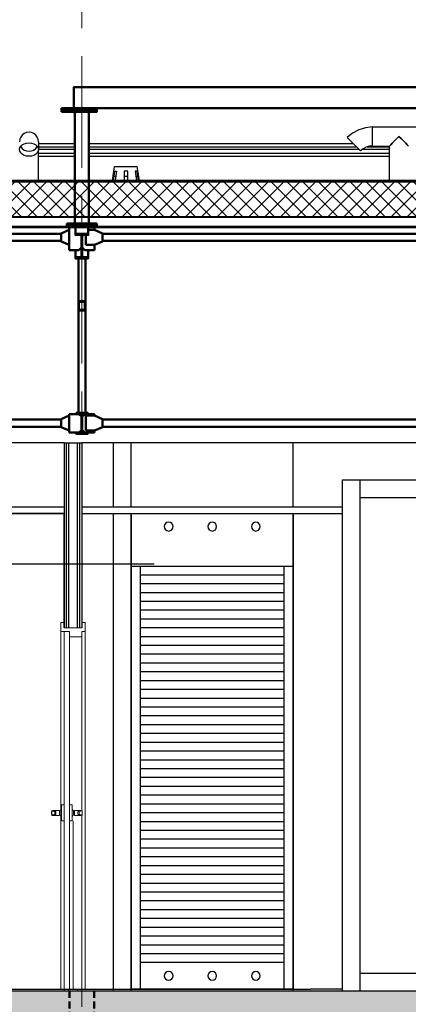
# Model space of a CAD drawing. Header units: centimetres. Extents: x 4120 to 19220, y -7417 to 180.
# Tile 147 of 223: x 11447 to 11668, y -2996 to -2437. Entities that reach past the tile are written whole.
import ezdxf

# ---------------------------------------------------------------- set-up
doc = ezdxf.new("R2010")
doc.units = ezdxf.units.CM
for name, pattern in [('CIĄGłA', [0]), ('DASHED', [19.05, 12.7, -6.35]), ('JIS_02_1.0', [2, 1, -1]), ('JIS_02_2.0', [3, 2, -1]), ('Linia siatki', [22.225, 12.7, -3.175, 3.175, -3.175])]:
    doc.linetypes.add(name, pattern=pattern)
for name, color, linetype, lineweight in [('A_Drzwi', 30, 'Continuous', 20), ('A_Osie', 8, 'Continuous', 9), ('Konstrukcja', 160, 'Continuous', 50)]:
    doc.layers.add(name, color=color, linetype=linetype, lineweight=lineweight)
doc.layers.add('A_Ściany', color=2, linetype='Continuous')
doc.layers.add('Komory', color=8, linetype='Continuous')

# ---------------------------------------------------------------- blocks, each defined once
blk = doc.blocks.new('zw$FA74')
at = {"color": 8}
for p, q in [((92, 270), (0, 270)), ((0, 270), (0, 0)), ((92, 270), (92, 0)), ((92, 240), (0, 240)), ((5.3, 240), (5.3, 0)), ((5.3, 235), (86.7, 235)), ((86.7, 0), (86.7, 240)), ((5.3, 230), (86.7, 230)), ((5.3, 225), (86.7, 225)), ((5.3, 220), (86.7, 220)), ((5.3, 215), (86.7, 215)), ((5.3, 210), (86.7, 210)), ((5.3, 205), (86.7, 205)), ((5.3, 200), (86.7, 200)), ((5.3, 195), (86.7, 195)), ((5.3, 190), (86.7, 190)), ((5.3, 185), (86.7, 185)), ((5.3, 180), (86.7, 180)), ((5.3, 175), (86.7, 175)), ((5.3, 170), (86.7, 170)), ((5.3, 165), (86.7, 165)), ((5.3, 160), (86.7, 160)), ((5.3, 155), (86.7, 155)), ((5.3, 150), (86.7, 150)), ((5.3, 145), (86.7, 145)), ((5.3, 140), (86.7, 140)), ((5.3, 135), (86.7, 135)), ((5.3, 130), (86.7, 130)), ((5.3, 125), (86.7, 125)), ((5.3, 120), (86.7, 120)), ((5.3, 115), (86.7, 115)), ((5.3, 110), (86.7, 110)), ((5.3, 105), (86.7, 105)), ((5.3, 100), (86.7, 100)), ((5.3, 95), (86.7, 95)), ((5.3, 90), (86.7, 90)), ((5.3, 85), (86.7, 85)), ((5.3, 80), (86.7, 80)), ((5.3, 75), (86.7, 75)), ((5.3, 70), (86.7, 70)), ((5.3, 65), (86.7, 65)), ((5.3, 60), (86.7, 60)), ((5.3, 55), (86.7, 55)), ((5.3, 50), (86.7, 50)), ((5.3, 45), (86.7, 45)), ((5.3, 40), (86.7, 40)), ((5.3, 35), (86.7, 35)), ((5.3, 30), (86.7, 30)), ((5.3, 25), (86.7, 25)), ((5.3, 20), (86.7, 20)), ((5.3, 15), (86.7, 15)), ((0, 0), (92, 0))]:
    blk.add_line(p, q, dxfattribs=at)
for centre in [(21.25, 262.5), (46, 262.5), (70.75, 262.5), (21.25, 7.5), (46, 7.5), (70.75, 7.5)]:
    blk.add_circle(centre, 2.5, dxfattribs=at)

msp = doc.modelspace()

# ---------------------------------------------------------------- hatches: boundary and pattern name
at = {"ltscale": 2}
h = msp.add_hatch(dxfattribs=at)
h.set_pattern_fill('ANSI37', color=8, scale=2, style=0)
h.paths.add_polyline_path([(11115.44, -2533.05), (11115.04, -2533.05), (11115.04, -2529.02), (11101.94, -2529.02), (11101.94, -2548.52), (12651.94, -2548.49), (12651.94, -2528.99), (11115.44, -2529.02)])
h = msp.add_hatch()
h.set_pattern_fill('ANSI33', color=8, scale=2, style=0)
h.set_pattern_definition([(45, (2311.363, 0), (-8.980256, 8.980256), []), (45, (2320.344, 0), (-8.980256, 8.980256), [6.35, -3.175])])
h.paths.add_polyline_path([(12652.44, -3000.05), (12652.44, -2990.05), (12562.44, -2990.05), (12562.44, -2989.05), (12562.44, -2988.05), (11101.44, -2988.05), (11101.44, -3000.05)])

# ---------------------------------------------------------------- linework, layer by layer
at = {"color": 8}
for p, q in [((11643.46, -2498.11), (11639.63, -2499.27)), ((11647.44, -2497.72), (11643.46, -2498.11)), ((11647.44, -2497.72), (11677.44, -2497.72)), ((11647.44, -2497.9), (11647.44, -2497.72)), ((11647.44, -2498.44), (11647.44, -2497.9)), ((11447.76, -2503.42), (11447.22, -2504.72)), ((11448.62, -2502.3), (11447.76, -2503.42)), ((11449.74, -2501.44), (11448.62, -2502.3)), ((11451.04, -2500.9), (11449.74, -2501.44)), ((11452.44, -2500.72), (11451.04, -2500.9)), ((11453.84, -2500.9), (11452.44, -2500.72)), ((11455.14, -2501.44), (11453.84, -2500.9)), ((11456.26, -2502.3), (11455.14, -2501.44)), ((11457.12, -2503.42), (11456.26, -2502.3)), ((11457.65, -2504.72), (11457.12, -2503.42)), ((11636.1, -2501.16), (11633.01, -2503.7)), ((11633.14, -2503.83), (11633.01, -2503.7)), ((11639.63, -2499.27), (11636.1, -2501.16)), ((11647.44, -2499.3), (11647.44, -2498.44)), ((11647.44, -2500.42), (11647.44, -2499.3)), ((11647.44, -2501.72), (11647.44, -2500.42)), ((11647.44, -2503.12), (11647.44, -2501.72)), ((11647.44, -2504.52), (11647.44, -2503.12)), ((11661.04, -2504.52), (11662.44, -2503.12)), ((11662.44, -2503.14), (11661.06, -2504.52)), ((11662.44, -2503.12), (11663.84, -2504.52)), ((11663.82, -2504.52), (11662.44, -2503.14)), ((11447.22, -2504.72), (11447.04, -2506.12)), ((11447.22, -2509.53), (11447.76, -2508.6)), ((11447.71, -2508.69), (11447.76, -2508.82)), ((11447.76, -2508.6), (11448.62, -2507.81)), ((11447.76, -2508.82), (11448.62, -2509.94)), ((11448.62, -2507.81), (11449.74, -2507.21)), ((11449.74, -2507.21), (11451.04, -2506.83)), ((11451.04, -2506.83), (11452.44, -2506.7)), ((11452.44, -2506.7), (11453.84, -2506.83)), ((11453.84, -2506.83), (11455.14, -2507.21)), ((11455.14, -2507.21), (11456.26, -2507.81)), ((11456.26, -2507.81), (11457.12, -2508.6)), ((11456.26, -2509.94), (11457.12, -2508.82)), ((11457.12, -2508.6), (11457.65, -2509.53)), ((11457.12, -2508.82), (11457.17, -2508.69)), ((11457.84, -2506.12), (11457.65, -2504.72)), ((11457.84, -2506.12), (11457.84, -2506.41)), ((11457.84, -2506.41), (11457.84, -2507.26)), ((11457.84, -2507.05), (11478.44, -2507.05)), ((11457.84, -2507.26), (11457.84, -2508.65)), ((11457.84, -2508.65), (11457.84, -2510.51)), ((11457.84, -2509.06), (11478.44, -2509.06)), ((11486.44, -2507.05), (11636.37, -2507.05)), ((11486.44, -2509.06), (11638.38, -2509.06)), ((11633.53, -2504.21), (11633.14, -2503.83)), ((11634.13, -2504.81), (11633.53, -2504.21)), ((11634.92, -2505.6), (11634.13, -2504.81)), ((11635.84, -2506.53), (11634.92, -2505.6)), ((11636.83, -2507.51), (11635.84, -2506.53)), ((11637.82, -2508.5), (11636.83, -2507.51)), ((11638.74, -2509.42), (11637.82, -2508.5)), ((11643.76, -2509.25), (11642.11, -2510.14)), ((11645.57, -2508.7), (11643.76, -2509.25)), ((11644.4, -2509.06), (11657.04, -2509.06)), ((11647.44, -2508.52), (11645.57, -2508.7)), ((11647.44, -2505.82), (11647.44, -2504.52)), ((11647.44, -2506.94), (11647.44, -2505.82)), ((11647.44, -2507.8), (11647.44, -2506.94)), ((11647.44, -2508.34), (11647.44, -2507.8)), ((11647.44, -2508.52), (11647.44, -2508.34)), ((11647.44, -2508.52), (11657.04, -2508.52)), ((11657.04, -2508.52), (11657.22, -2508.34)), ((11657.04, -2528.02), (11657.04, -2508.52)), ((11657.22, -2508.34), (11657.76, -2507.8)), ((11657.76, -2507.8), (11657.22, -2508.34)), ((11657.76, -2507.8), (11658.62, -2506.94)), ((11658.62, -2506.94), (11657.76, -2507.8)), ((11658.5, -2507.05), (11658.51, -2507.05)), ((11658.62, -2506.94), (11659.74, -2505.82)), ((11659.74, -2505.82), (11658.62, -2506.94)), ((11659.74, -2505.82), (11661.04, -2504.52)), ((11661.04, -2504.52), (11659.74, -2505.82)), ((11659.74, -2505.82), (11659.74, -2505.82)), ((11661.06, -2504.52), (11661.04, -2504.52)), ((11663.84, -2504.52), (11663.82, -2504.52)), ((11663.84, -2504.52), (11665.14, -2505.82)), ((11665.13, -2505.82), (11663.84, -2504.52)), ((11665.14, -2505.82), (11665.13, -2505.82)), ((11665.14, -2505.82), (11666.26, -2506.94)), ((11666.25, -2506.94), (11665.14, -2505.82)), ((11666.26, -2506.94), (11667.12, -2507.8)), ((11667.11, -2507.8), (11666.26, -2506.94)), ((11666.37, -2507.05), (11666.37, -2507.05)), ((11667.65, -2508.34), (11667.11, -2507.8)), ((11667.12, -2507.8), (11667.65, -2508.34)), ((11667.65, -2508.34), (11667.84, -2508.52)), ((11447.04, -2510.51), (11447.22, -2509.53)), ((11447.22, -2511.5), (11447.04, -2510.51)), ((11447.76, -2512.42), (11447.22, -2511.5)), ((11448.62, -2513.21), (11447.76, -2512.42)), ((11448.62, -2509.94), (11449.74, -2510.8)), ((11449.74, -2513.82), (11448.62, -2513.21)), ((11449.74, -2510.8), (11451.04, -2511.34)), ((11451.04, -2514.2), (11449.74, -2513.82)), ((11451.04, -2511.34), (11452.44, -2511.52)), ((11452.44, -2514.33), (11451.04, -2514.2)), ((11452.44, -2511.52), (11453.84, -2511.34)), ((11453.84, -2514.2), (11452.44, -2514.33)), ((11453.84, -2511.34), (11455.14, -2510.8)), ((11455.14, -2513.82), (11453.84, -2514.2)), ((11455.14, -2510.8), (11456.26, -2509.94)), ((11456.26, -2513.21), (11455.14, -2513.82)), ((11457.12, -2512.42), (11456.26, -2513.21)), ((11457.65, -2511.5), (11457.12, -2512.42)), ((11457.65, -2509.53), (11457.84, -2510.51)), ((11457.84, -2510.51), (11457.65, -2511.5)), ((11457.84, -2510.24), (11478.44, -2510.24)), ((11457.84, -2528.02), (11457.84, -2510.51)), ((11457.84, -2512.65), (11478.44, -2512.65)), ((11457.84, -2514.3), (11478.44, -2514.3)), ((11486.44, -2510.24), (11639.56, -2510.24)), ((11486.44, -2512.65), (11657.04, -2512.65)), ((11486.44, -2514.3), (11657.04, -2514.3)), ((11639.53, -2510.21), (11638.74, -2509.42)), ((11640.14, -2510.82), (11639.53, -2510.21)), ((11640.52, -2511.2), (11640.14, -2510.82)), ((11640.65, -2511.33), (11640.52, -2511.2)), ((11642.11, -2510.14), (11640.65, -2511.33)), ((11641.98, -2510.24), (11657.04, -2510.24)), ((12638.44, -2529.02), (11115.44, -2529.02)), ((12652.44, -2549.02), (11101.43, -2549.02)), ((12652.44, -2554.22), (11101.43, -2554.22)), ((12652.44, -2555.03), (11101.43, -2555.03)), ((11113.94, -2713.25), (11472.44, -2713.25)), ((11482.44, -2713.25), (11630.44, -2713.25)), ((11113.94, -2717.05), (11472.44, -2717.05)), ((11472.44, -2782.05), (11472.44, -2717.05)), ((11482.44, -2717.05), (11630.44, -2717.05)), ((11500.44, -2988.05), (11500.44, -2717.05)), ((11510.44, -2988.05), (11510.44, -2717.05)), ((11113.94, -2987.05), (11612.44, -2987.05)), ((11113.94, -2987.05), (11612.44, -2987.05)), ((11630.44, -2987.05), (11612.44, -2987.05))]:
    msp.add_line(p, q, dxfattribs=at)
for p, q in [((11499.74, -2528.02), (11501.04, -2520.23)), ((11501.04, -2520.23), (11501.05, -2520.22)), ((11501.05, -2520.22), (11501.27, -2520.22)), ((11501.27, -2520.22), (11501.9, -2520.22)), ((11501.9, -2520.22), (11502.92, -2520.22)), ((11502.92, -2520.22), (11504.24, -2520.22)), ((11504.24, -2520.22), (11505.78, -2520.22)), ((11505.78, -2520.22), (11507.44, -2520.22)), ((11507.44, -2520.22), (11509.09, -2520.22)), ((11509.09, -2520.22), (11510.63, -2520.22)), ((11510.63, -2520.22), (11511.96, -2520.22)), ((11511.96, -2520.22), (11512.97, -2520.22)), ((11512.97, -2520.22), (11513.61, -2520.22)), ((11513.61, -2520.22), (11513.83, -2520.22)), ((11513.84, -2520.23), (11513.83, -2520.22)), ((11515.13, -2528.02), (11513.84, -2520.23)), ((11500.38, -2528.02), (11501.14, -2522.77)), ((11500.72, -2525.63), (11501.75, -2525.63)), ((11501.14, -2522.77), (11501.53, -2522.77)), ((11502.16, -2522.77), (11501.4, -2528.02)), ((11501.53, -2522.77), (11502.16, -2522.77)), ((11506.42, -2522.77), (11506.42, -2528.02)), ((11507.44, -2522.77), (11506.42, -2522.77)), ((11506.42, -2525.63), (11508.46, -2525.63)), ((11508.46, -2522.77), (11507.44, -2522.77)), ((11508.46, -2528.02), (11508.46, -2522.77)), ((11512.72, -2522.77), (11513.47, -2528.02)), ((11513.35, -2522.77), (11512.72, -2522.77)), ((11513.13, -2525.63), (11514.15, -2525.63)), ((11513.74, -2522.77), (11513.35, -2522.77)), ((11514.5, -2528.02), (11513.74, -2522.77))]:
    msp.add_line(p, q)
at = {"color": 4}
msp.add_line((11101.44, -2988.05), (12562.44, -2988.05), dxfattribs=at)
at = {"color": 8, "linetype": 'JIS_02_1.0', "ltscale": 0.7, "const_width": 0.5}
msp.add_lwpolyline([(11091.44, -2512.3), (11126.19, -2512.3), (11126.19, -2526.09), (11128.32, -2528.27), (12625.55, -2528.27), (12627.69, -2526.09), (12627.69, -2512.3), (12664.44, -2512.3)], dxfattribs=at)
at = {"color": 8, "linetype": 'DASHED', "ltscale": 0.15, "const_width": 0.5}
msp.add_lwpolyline([(11091.44, -2512.8), (11125.69, -2512.8), (11125.69, -2526.3), (11128.11, -2528.77), (12625.76, -2528.77), (12628.19, -2526.3), (12628.19, -2512.8), (12664.44, -2512.8)], dxfattribs=at)
at = {"color": 8}
for points in [[(11091.44, -2512.55), (11125.94, -2512.55), (11125.94, -2526.19), (11128.2, -2528.52), (12625.67, -2528.52), (12627.94, -2526.19), (12627.94, -2512.55), (12664.44, -2512.55)], [(12627.44, -2525.99), (12625.46, -2528.02), (11128.42, -2528.02)], [(11101.43, -2548.52), (12652.44, -2548.52)]]:
    msp.add_lwpolyline(points, dxfattribs=at)
at = {"color": 8, "linetype": 'DASHED', "ltscale": 0.2, "const_width": 0.5}
msp.add_lwpolyline([(11101.43, -2548.77), (12652.44, -2548.77)], dxfattribs=at)
at = {"color": 3}
msp.add_lwpolyline([(11423.54, -2745.69), (11523.54, -2745.69)], dxfattribs=at)
at = {"color": 8}
for p in [(11448.62, -2509.94), (11455.14, -2510.8)]:
    msp.add_point(p, dxfattribs=at)
at = {"layer": 'A_Drzwi'}
for p, q in [((11470.54, -2779.05), (11472.44, -2779.05)), ((11470.54, -2784.05), (11470.54, -2779.05)), ((11472.44, -2782.05), (11472.44, -2779.05)), ((11472.44, -2782.05), (11474.94, -2782.05)), ((11472.44, -2782.05), (11473.69, -2782.05)), ((11482.44, -2782.05), (11472.44, -2782.05)), ((11473.69, -2782.05), (11474.94, -2782.05)), ((11479.94, -2782.05), (11482.44, -2782.05)), ((11479.94, -2782.05), (11481.19, -2782.05)), ((11481.19, -2782.05), (11482.44, -2782.05)), ((11482.44, -2779.05), (11484.34, -2779.05)), ((11482.44, -2782.05), (11482.44, -2779.05)), ((11484.34, -2784.05), (11484.34, -2779.05)), ((11470.54, -2885.51), (11470.54, -2784.05)), ((11470.54, -2784.05), (11472.44, -2784.05)), ((11472.44, -2882.57), (11472.44, -2784.05)), ((11472.44, -2784.05), (11475.44, -2784.05)), ((11472.44, -2987.05), (11472.44, -2784.05)), ((11472.44, -2784.05), (11475.44, -2784.05)), ((11475.44, -2987.05), (11475.44, -2784.05)), ((11475.44, -2787.05), (11475.44, -2784.05)), ((11475.44, -2787.05), (11482.44, -2787.05)), ((11482.44, -2787.05), (11482.44, -2784.05)), ((11482.44, -2784.05), (11484.34, -2784.05)), ((11482.44, -2787.05), (11482.44, -2885.65)), ((11484.34, -2987.05), (11484.34, -2784.05)), ((11470.94, -2883.11), (11470.94, -2882.57)), ((11470.94, -2882.57), (11470.95, -2882.57)), ((11470.94, -2884.13), (11470.94, -2883.11)), ((11470.95, -2882.57), (11472.44, -2882.57)), ((11476.93, -2882.57), (11475.44, -2882.57)), ((11476.94, -2882.57), (11476.93, -2882.57)), ((11476.94, -2883.11), (11476.94, -2882.57)), ((11476.94, -2884.13), (11476.94, -2883.11)), ((11465.24, -2886.45), (11465.24, -2886.35)), ((11465.34, -2886.35), (11465.24, -2886.35)), ((11465.24, -2886.7), (11465.24, -2886.45)), ((11465.24, -2887.05), (11465.24, -2886.7)), ((11465.24, -2887.4), (11465.24, -2887.05)), ((11465.24, -2887.66), (11465.24, -2887.4)), ((11465.24, -2887.75), (11465.24, -2887.66)), ((11465.34, -2887.75), (11465.24, -2887.75)), ((11465.34, -2885.73), (11465.34, -2885.65)), ((11465.57, -2885.89), (11465.34, -2885.73)), ((11465.34, -2888.38), (11465.34, -2885.73)), ((11465.34, -2888.38), (11465.57, -2888.22)), ((11465.34, -2888.45), (11465.34, -2888.38)), ((11466.04, -2888.45), (11465.34, -2888.45)), ((11466.04, -2886.05), (11465.57, -2885.89)), ((11465.57, -2888.22), (11466.04, -2888.06)), ((11466.04, -2885.73), (11466.04, -2885.65)), ((11469.64, -2885.65), (11466.04, -2885.65)), ((11466.27, -2885.89), (11466.04, -2885.73)), ((11466.73, -2886.2), (11466.04, -2886.05)), ((11466.04, -2888.06), (11466.73, -2887.91)), ((11466.04, -2888.38), (11466.27, -2888.22)), ((11466.04, -2888.45), (11466.04, -2888.38)), ((11469.64, -2888.45), (11466.04, -2888.45)), ((11466.72, -2886.05), (11466.27, -2885.89)), ((11466.27, -2888.22), (11466.72, -2888.06)), ((11467.4, -2886.2), (11466.72, -2886.05)), ((11466.72, -2888.06), (11467.4, -2887.91)), ((11467.02, -2886.25), (11466.73, -2886.2)), ((11466.73, -2887.91), (11467.02, -2887.85)), ((11467.02, -2887.85), (11467.02, -2886.25)), ((11467.69, -2886.25), (11467.02, -2886.25)), ((11467.69, -2887.85), (11467.02, -2887.85)), ((11467.69, -2886.25), (11467.4, -2886.2)), ((11467.4, -2887.91), (11467.69, -2887.85)), ((11467.69, -2887.85), (11467.69, -2886.25)), ((11469.64, -2885.85), (11469.64, -2885.65)), ((11469.64, -2886.16), (11469.64, -2885.85)), ((11470.14, -2886.05), (11469.64, -2886.05)), ((11469.64, -2886.72), (11469.64, -2886.16)), ((11469.64, -2887.39), (11469.64, -2886.72)), ((11469.64, -2887.95), (11469.64, -2887.39)), ((11469.64, -2888.25), (11469.64, -2887.95)), ((11470.14, -2888.05), (11469.64, -2888.05)), ((11469.64, -2888.45), (11469.64, -2888.25)), ((11470.14, -2885.68), (11470.59, -2885.49)), ((11470.14, -2885.84), (11470.14, -2885.68)), ((11470.14, -2886.16), (11470.14, -2885.84)), ((11470.14, -2886.58), (11470.14, -2886.16)), ((11470.14, -2887.05), (11470.14, -2886.58)), ((11470.14, -2887.53), (11470.14, -2887.05)), ((11470.14, -2887.95), (11470.14, -2887.53)), ((11470.14, -2888.27), (11470.14, -2887.95)), ((11470.14, -2888.43), (11470.14, -2888.27)), ((11470.14, -2888.43), (11470.59, -2888.62)), ((11470.54, -2987.05), (11470.54, -2888.6)), ((11470.59, -2885.49), (11470.84, -2885.23)), ((11470.59, -2888.62), (11470.84, -2888.88)), ((11470.84, -2885.23), (11470.94, -2884.89)), ((11470.84, -2888.88), (11470.94, -2889.22)), ((11470.94, -2885.5), (11470.94, -2884.13)), ((11470.94, -2887.05), (11470.94, -2885.5)), ((11470.94, -2888.61), (11470.94, -2887.05)), ((11470.94, -2889.98), (11470.94, -2888.61)), ((11476.94, -2885.5), (11476.94, -2884.13)), ((11477.03, -2885.23), (11476.94, -2884.89)), ((11476.94, -2887.05), (11476.94, -2885.5)), ((11476.94, -2888.61), (11476.94, -2887.05)), ((11476.94, -2889.98), (11476.94, -2888.61)), ((11477.03, -2888.88), (11476.94, -2889.22)), ((11477.29, -2885.49), (11477.03, -2885.23)), ((11477.29, -2888.62), (11477.03, -2888.88)), ((11477.74, -2885.68), (11477.29, -2885.49)), ((11477.74, -2888.43), (11477.29, -2888.62)), ((11477.74, -2885.84), (11477.74, -2885.68)), ((11477.74, -2886.16), (11477.74, -2885.84)), ((11477.74, -2886.05), (11478.24, -2886.05)), ((11477.74, -2886.58), (11477.74, -2886.16)), ((11477.74, -2887.05), (11477.74, -2886.58)), ((11477.74, -2887.53), (11477.74, -2887.05)), ((11477.74, -2887.95), (11477.74, -2887.53)), ((11477.74, -2888.27), (11477.74, -2887.95)), ((11477.74, -2888.05), (11478.24, -2888.05)), ((11477.74, -2888.43), (11477.74, -2888.27)), ((11478.24, -2885.85), (11478.24, -2885.65)), ((11478.24, -2885.65), (11481.84, -2885.65)), ((11478.24, -2886.16), (11478.24, -2885.85)), ((11478.24, -2886.72), (11478.24, -2886.16)), ((11478.24, -2887.39), (11478.24, -2886.72)), ((11478.24, -2887.95), (11478.24, -2887.39)), ((11478.24, -2888.25), (11478.24, -2887.95)), ((11478.24, -2888.45), (11478.24, -2888.25)), ((11478.24, -2888.45), (11481.84, -2888.45)), ((11480.19, -2886.25), (11480.48, -2886.2)), ((11480.19, -2887.85), (11480.19, -2886.25)), ((11480.19, -2886.25), (11480.85, -2886.25)), ((11480.48, -2887.91), (11480.19, -2887.85)), ((11480.19, -2887.85), (11480.85, -2887.85)), ((11480.48, -2886.2), (11481.16, -2886.05)), ((11481.16, -2888.06), (11480.48, -2887.91)), ((11480.85, -2886.25), (11481.15, -2886.2)), ((11480.85, -2887.85), (11480.85, -2886.25)), ((11481.15, -2887.91), (11480.85, -2887.85)), ((11481.15, -2886.2), (11481.84, -2886.05)), ((11481.84, -2888.06), (11481.15, -2887.91)), ((11481.16, -2886.05), (11481.61, -2885.89)), ((11481.61, -2888.22), (11481.16, -2888.06)), ((11481.61, -2885.89), (11481.84, -2885.73)), ((11481.84, -2888.38), (11481.61, -2888.22)), ((11481.84, -2885.73), (11481.84, -2885.65)), ((11481.84, -2886.05), (11482.3, -2885.89)), ((11482.3, -2888.22), (11481.84, -2888.06)), ((11481.84, -2888.45), (11481.84, -2888.38)), ((11482.3, -2885.89), (11482.54, -2885.73)), ((11482.54, -2888.38), (11482.3, -2888.22)), ((11482.44, -2888.45), (11482.44, -2987.05)), ((11482.54, -2885.73), (11482.54, -2885.65)), ((11482.54, -2888.38), (11482.54, -2885.73)), ((11482.54, -2886.35), (11482.64, -2886.35)), ((11482.54, -2887.75), (11482.64, -2887.75)), ((11482.54, -2888.45), (11482.54, -2888.38)), ((11482.64, -2886.45), (11482.64, -2886.35)), ((11482.64, -2886.7), (11482.64, -2886.45)), ((11482.64, -2887.05), (11482.64, -2886.7)), ((11482.64, -2887.4), (11482.64, -2887.05)), ((11482.64, -2887.66), (11482.64, -2887.4)), ((11482.64, -2887.75), (11482.64, -2887.66)), ((11470.94, -2891), (11470.94, -2889.98)), ((11470.94, -2891.54), (11470.94, -2891)), ((11470.94, -2891.54), (11470.95, -2891.54)), ((11470.95, -2891.54), (11472.44, -2891.54)), ((11476.93, -2891.54), (11475.44, -2891.54)), ((11476.94, -2891.54), (11476.93, -2891.54)), ((11476.94, -2891), (11476.94, -2889.98)), ((11476.94, -2891.54), (11476.94, -2891)), ((11477.44, -2987.05), (11477.44, -2891.54)), ((11472.44, -2987.05), (11475.44, -2987.05)), ((11472.44, -2987.05), (11473.69, -2987.05)), ((11472.44, -2988.05), (11472.44, -2987.05)), ((11472.44, -2988.05), (11473.69, -2988.05)), ((11473.69, -2987.05), (11474.94, -2987.05)), ((11473.69, -2988.05), (11474.94, -2988.05)), ((11474.94, -2988.05), (11474.94, -2987.05)), ((11474.94, -2987.05), (11479.94, -2987.05)), ((11474.94, -2988.05), (11474.94, -2987.05)), ((11474.94, -2988.05), (11479.94, -2988.05)), ((11479.94, -2987.05), (11481.19, -2987.05)), ((11479.94, -2988.05), (11479.94, -2987.05)), ((11479.94, -2988.05), (11479.94, -2987.05)), ((11479.94, -2988.05), (11481.19, -2988.05)), ((11481.19, -2987.05), (11482.44, -2987.05)), ((11481.19, -2988.05), (11482.44, -2988.05)), ((11482.44, -2988.05), (11482.44, -2987.05))]:
    msp.add_line(p, q, dxfattribs=at)
at = {"layer": 'A_Osie', "linetype": 'Linia siatki', "ltscale": 5}
msp.add_line((11482.44, -2346.31), (11482.44, -3165.91), dxfattribs=at)
at = {"layer": 'A_Ściany', "color": 3}
for p, q in [((11472.44, -2677.05), (11113.94, -2677.05)), ((11832.44, -2677.05), (11482.44, -2677.05)), ((11500.44, -2713.25), (11500.44, -2677.05)), ((11510.44, -2713.25), (11510.44, -2677.05)), ((11602.44, -2713.25), (11602.44, -2677.05)), ((11500.44, -2988.05), (11500.44, -2717.05)), ((11510.44, -2988.05), (11510.44, -2717.05)), ((11602.44, -2988.05), (11602.44, -2717.05))]:
    msp.add_line(p, q, dxfattribs=at)
at = {"layer": 'A_Ściany'}
for p, q in [((11472.44, -2677.05), (11472.44, -2782.05)), ((11482.44, -2677.05), (11482.44, -2782.05)), ((11472.44, -2717.05), (11113.94, -2717.05)), ((11472.44, -2782.05), (11472.44, -2717.05)), ((11482.44, -2717.05), (11630.44, -2717.05))]:
    msp.add_line(p, q, dxfattribs=at)
at = {"layer": 'A_Ściany', "color": 8}
for p, q in [((11473.69, -2782.05), (11473.69, -2677.05)), ((11474.94, -2782.05), (11474.94, -2677.05)), ((11479.94, -2782.05), (11479.94, -2677.05)), ((11481.19, -2782.05), (11481.19, -2677.05)), ((11113.94, -2713.25), (11472.44, -2713.25)), ((11482.44, -2713.25), (11630.44, -2713.25))]:
    msp.add_line(p, q, dxfattribs=at)
at = {"layer": 'A_Ściany'}
msp.add_lwpolyline([(11472.44, -2677.05), (11482.44, -2677.05)], dxfattribs=at)
at = {"layer": 'Komory', "color": 7}
for p, q in [((11630.44, -2988.05), (11630.44, -2698.05)), ((11640.44, -2988.05), (11640.44, -2698.05))]:
    msp.add_line(p, q, dxfattribs=at)
for points in [[(11630.44, -2698.05), (11830.44, -2698.05)], [(11640.44, -2708.05), (11820.44, -2708.05)], [(11640.44, -2978.05), (11820.44, -2978.05)]]:
    msp.add_lwpolyline(points, dxfattribs=at)
at = {"layer": 'Konstrukcja', "linetype": 'CIĄGłA', "ltscale": 2}
for p, q in [((11470.94, -2488.06), (11490.94, -2488.06)), ((11478.44, -2489.06), (11478.44, -2552.49)), ((11486.44, -2489.06), (11486.44, -2552.49)), ((11473.94, -2552.49), (11473.94, -2554.49)), ((11490.94, -2552.49), (11473.94, -2552.49)), ((11473.94, -2553.49), (11490.94, -2553.49)), ((11490.94, -2554.49), (11490.94, -2552.49)), ((11122.14, -2558.38), (11470.7, -2558.38)), ((11470.7, -2558.13), (11475.2, -2556.13)), ((11470.7, -2558.13), (11470.7, -2562.63)), ((11473.94, -2554.49), (11490.94, -2554.49)), ((11475.2, -2554.49), (11475.2, -2567.57)), ((11478.79, -2558.32), (11478.79, -2554.49)), ((11478.79, -2554.49), (11486.09, -2554.49)), ((11484.64, -2564.63), (11484.64, -2559.01)), ((11486.09, -2554.49), (11486.09, -2558.32)), ((11489.64, -2556.13), (11486.09, -2556.13)), ((11489.64, -2554.49), (11489.64, -2556.13)), ((11489.64, -2556.13), (11494.14, -2558.13)), ((11494.14, -2562.63), (11494.14, -2558.13)), ((11494.14, -2558.38), (11830.7, -2558.38)), ((11470.7, -2562.38), (11122.14, -2562.38)), ((11470.7, -2562.63), (11475.2, -2564.63)), ((11489.64, -2564.63), (11484.64, -2564.63)), ((11489.64, -2564.63), (11494.14, -2562.63)), ((11489.64, -2567.57), (11489.64, -2564.63)), ((11830.7, -2562.38), (11494.14, -2562.38)), ((11475.2, -2567.57), (11480.8, -2567.57)), ((11478.79, -2567.57), (11478.79, -2571.63)), ((11480.8, -2567.57), (11482.2, -2566.17)), ((11482.67, -2566.2), (11484.04, -2567.57)), ((11484.04, -2567.57), (11489.64, -2567.57)), ((11486.09, -2567.57), (11486.09, -2571.63)), ((11480.44, -2596.67), (11480.44, -2572.32)), ((11484.44, -2572.32), (11484.44, -2596.67)), ((11480.44, -2659.95), (11480.44, -2601.87)), ((11484.44, -2601.87), (11484.44, -2659.95)), ((11470.7, -2663.83), (11122.14, -2663.83)), ((11470.7, -2663.58), (11475.2, -2661.58)), ((11470.7, -2668.08), (11470.7, -2663.58)), ((11480.8, -2660.7), (11475.2, -2660.7)), ((11475.2, -2660.7), (11475.2, -2671.2)), ((11482.2, -2662.1), (11480.8, -2660.7)), ((11482.66, -2662.09), (11484.04, -2660.7)), ((11484.04, -2660.7), (11489.64, -2660.7)), ((11489.64, -2661.58), (11484.64, -2661.58)), ((11484.64, -2661.58), (11484.64, -2670.08)), ((11489.64, -2660.7), (11489.64, -2661.58)), ((11494.14, -2663.58), (11489.64, -2661.58)), ((11494.14, -2668.08), (11494.14, -2663.58)), ((11830.7, -2663.83), (11494.14, -2663.83)), ((11122.14, -2667.83), (11470.7, -2667.83)), ((11475.2, -2670.08), (11470.7, -2668.08)), ((11475.2, -2671.2), (11480.8, -2671.2)), ((11480.8, -2671.2), (11482.2, -2669.8)), ((11484.04, -2671.2), (11482.66, -2669.82)), ((11489.64, -2671.2), (11484.04, -2671.2)), ((11484.64, -2670.08), (11489.64, -2670.08)), ((11489.64, -2670.08), (11494.14, -2668.08)), ((11489.64, -2670.08), (11489.64, -2671.2)), ((11494.14, -2667.83), (11830.7, -2667.83))]:
    msp.add_line(p, q, dxfattribs=at)
at = {"layer": 'Konstrukcja', "linetype": 'JIS_02_2.0', "ltscale": 2}
for p, q in [((11475.44, -2988.05), (11475.44, -3025.45)), ((11489.44, -2988.05), (11489.44, -3025.45))]:
    msp.add_line(p, q, dxfattribs=at)
at = {"layer": 'Konstrukcja', "linetype": 'CIĄGłA', "ltscale": 2}
for points in [[(11477.89, -2487.06), (11846.99, -2487.06), (11846.99, -2475.06), (11477.89, -2475.06)], [(11470.94, -2489.06), (11490.94, -2489.06), (11490.94, -2487.06), (11470.94, -2487.06)], [(11478.79, -2558.32), (11486.09, -2558.32), (11486.09, -2559.01), (11482.67, -2559.01), (11482.67, -2571.63), (11486.09, -2571.63), (11486.09, -2572.32), (11478.79, -2572.32), (11478.79, -2571.63), (11482.2, -2571.63), (11482.2, -2559.01), (11478.79, -2559.01)], [(11480.44, -2596.67), (11484.44, -2596.67), (11484.44, -2601.87), (11480.44, -2601.87)], [(11484.14, -2601.48), (11480.74, -2601.48), (11480.74, -2597.06), (11484.14, -2597.06)], [(11479.24, -2659.95), (11485.64, -2659.95), (11485.64, -2660.58), (11482.66, -2660.58), (11482.66, -2671.32), (11485.64, -2671.32), (11485.64, -2671.95), (11479.24, -2671.95), (11479.24, -2671.32), (11482.22, -2671.32), (11482.22, -2660.58), (11479.24, -2660.58)]]:
    msp.add_lwpolyline(points, close=True, dxfattribs=at)

# ---------------------------------------------------------------- block references
at = {"color": 8, "xscale": -1}
msp.add_blockref('zw$FA74', (11602.44, -2987.05), dxfattribs=at)

doc.saveas('drawing.dxf')
